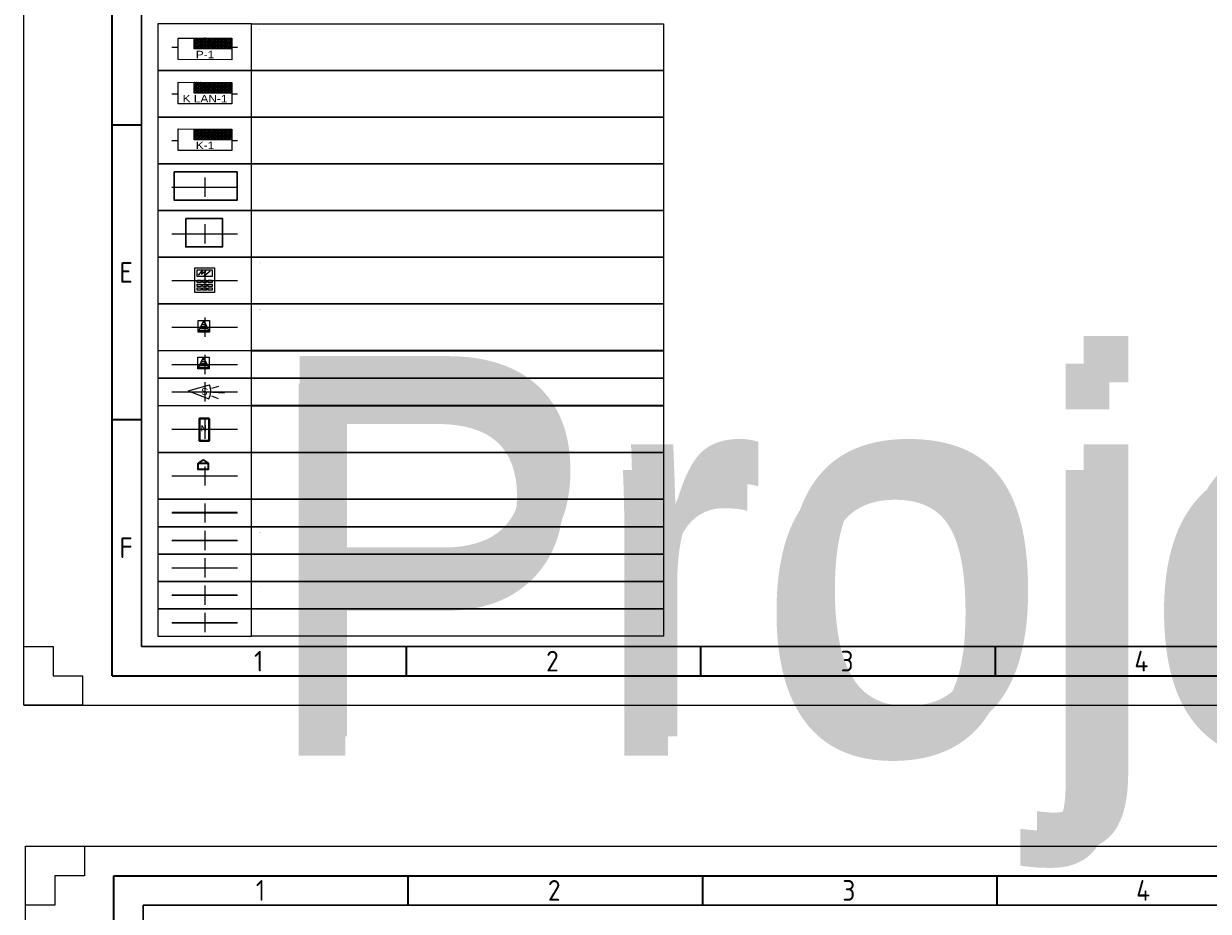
# Model space of a CAD drawing. Header units: millimetres. Extents: x -1662057 to -197461, y -941126 to 63888.
# Tile 50 of 209: x -1605543 to -1578253, y -638186 to -617735. Entities that reach past the tile are written whole.
import ezdxf
from ezdxf.enums import TextEntityAlignment as Align

# ---------------------------------------------------------------- set-up
doc = ezdxf.new("R2018")
doc.units = ezdxf.units.MM
doc.set_wipeout_variables(frame=1)
doc.layers.get('0').update_dxf_attribs({"linetype": 'CONTINUOUS'})
for name, color, linetype in [('Apsardze', 5, 'CONTINUOUS'), ('ESS AS', 5, 'CONTINUOUS'), ('ESS_AS_iekartas', 102, 'CONTINUOUS'), ('Rasējuma lapa', 7, 'CONTINUOUS'), ('VS AS', 7, 'CONTINUOUS'), ('VS-AS_Iekartas', 5, 'CONTINUOUS'), ('VS_Apzimejumi', 7, 'CONTINUOUS')]:
    doc.layers.add(name, color=color, linetype=linetype)
for name, color, linetype, lineweight in [('AS_detektori', 234, 'CONTINUOUS', 15), ('AS_kabelis', 16, 'CONTINUOUS', 15), ('Vājstrāvas tīkls', 5, 'CONTINUOUS', 30)]:
    doc.layers.add(name, color=color, linetype=linetype, lineweight=lineweight)
doc.layers.add('VS_Info', color=21, linetype='CONTINUOUS', plot=False)
doc.styles.add('ARIAL', font='arialbd.ttf')
doc.styles.add('DEL_Arial Narrow', font='ARIALN.TTF')
doc.styles.add('ISO', font='iso')
doc.styles.add('ROMANS', font='arial.ttf', dxfattribs={"width": 0.8, "oblique": 15})
doc.styles.add('WMF-Arial0', font='arialbd.ttf')

# ---------------------------------------------------------------- blocks, each defined once
blk = doc.blocks.new('A3_L')
at = {"layer": 'Rasējuma lapa'}
for p, q in [((-420, 297), (0, 297)), ((-420, 0), (-420, 297)), ((-420, 287), (-420, 297)), ((-420, 297), (-410, 297)), ((-410, 297), (-410, 292)), ((-410, 292), (-415, 292)), ((-415, 292), (-415, 287)), ((-415, 287), (-420, 287)), ((-420, 0), (-420, 10)), ((-420, 10), (-415, 10)), ((-415, 10), (-415, 5)), ((-415, 5), (-410, 5)), ((-410, 5), (-410, 0)), ((-420, 0), (0, 0)), ((-410, 0), (-420, 0))]:
    blk.add_line(p, q, dxfattribs=at)
at = {"layer": 'Rasējuma lapa', "lineweight": 35}
for p, q in [((-405, 292), (-5, 292)), ((-405, 5), (-405, 292)), ((-355, 287), (-355, 292)), ((-305, 287), (-305, 292)), ((-255, 287), (-255, 292)), ((-400, 98.5), (-405, 98.5)), ((-400, 48.5), (-405, 48.5)), ((-355, 5), (-355, 10)), ((-305, 5), (-305, 10)), ((-255, 5), (-255, 10)), ((-405, 5), (-5, 5))]:
    blk.add_line(p, q, dxfattribs=at)
at = {"layer": 'Rasējuma lapa', "lineweight": 30}
for p, q in [((-400, 287), (-10, 287)), ((-400, 10), (-400, 287)), ((-400, 10), (-10, 10))]:
    blk.add_line(p, q, dxfattribs=at)
at = {"layer": 'Rasējuma lapa', "style": 'ISO'}
for s, p in [('1', (-380.88, 287.75)), ('2', (-331.29, 287.75)), ('3', (-281.3, 287.75)), ('4', (-231.4, 287.75)), ('E', (-403.73, 71.75)), ('F', (-403.73, 25)), ('1', (-380.88, 5.75)), ('2', (-331.29, 5.75)), ('3', (-281.3, 5.75)), ('4', (-231.4, 5.75))]:
    blk.add_text(s, height=3.5, dxfattribs=at).set_placement(p)
blk = doc.blocks.new('*U1305')
at = {"layer": 'Rasējuma lapa'}
blk.add_blockref('A3_L', (0, 0), dxfattribs=at)
blk = doc.blocks.new('*U1709')
at = {"layer": 'VS_Apzimejumi', "ltscale": 25}
blk.add_lwpolyline([(-1700, 0), (-1700, -850), (0, -850), (0, 0), (-1700, 0)], dxfattribs=at)
at = {"layer": 'VS_Apzimejumi'}
blk.add_lwpolyline([(0, 0), (7500, 0), (7500, -850), (0, -850), (0, 0)], dxfattribs=at)
at = {"layer": 'VS_Info'}
blk.add_line((-1445, -425), (-255, -425), dxfattribs=at)
blk.add_lwpolyline([(-850, -250), (-850, -600)], dxfattribs=at)
at = {"lineweight": 30, "flags": 104}
blk.add_attdef('NOSAUKUMS', text='', height=200, dxfattribs=at).set_placement((121, -99), align=Align.TOP_LEFT)
blk = doc.blocks.new('*U1710')
at = {"layer": 'VS_Apzimejumi', "ltscale": 25}
blk.add_lwpolyline([(-1700, 0), (-1700, -500), (0, -500), (0, 0), (-1700, 0)], dxfattribs=at)
at = {"layer": 'VS_Apzimejumi'}
blk.add_lwpolyline([(0, 0), (7500, 0), (7500, -500), (0, -500), (0, 0)], dxfattribs=at)
at = {"layer": 'VS_Info'}
blk.add_line((-1445, -250), (-255, -250), dxfattribs=at)
blk.add_lwpolyline([(-850, -75), (-850, -425)], dxfattribs=at)
at = {"lineweight": 30, "flags": 104}
blk.add_attdef('NOSAUKUMS', text='', height=200, dxfattribs=at).set_placement((121, -99), align=Align.TOP_LEFT)
blk = doc.blocks.new('*U2829')
at = {"layer": 'Vājstrāvas tīkls', "color": 234, "lineweight": 9}
for p, q in [((-140, 385), (-54, 479)), ((-54, 479), (-72, 402)), ((-72, 402), (15, 478)), ((-13, 367), (118, 481)), ((15, 478), (-13, 367))]:
    blk.add_line(p, q, dxfattribs=at)
at = {"layer": 'Vājstrāvas tīkls', "color": 234, "lineweight": 15, "ltscale": 0.05}
blk.add_lwpolyline([(-217, 542), (217, 542), (217, 0), (-217, 0)], close=True, dxfattribs=at)
at = {"layer": 'Vājstrāvas tīkls', "color": 234, "lineweight": 25, "ltscale": 0.05}
for points in [[(-217, 542), (217, 542), (217, 0), (-217, 0)], [(-164, 268), (-77, 268), (-77, 217), (-164, 217)], [(-44, 268), (44, 268), (44, 217), (-44, 217)], [(77, 268), (164, 268), (164, 217), (77, 217)], [(-164, 184), (-77, 184), (-77, 133), (-164, 133)], [(-164, 100), (-77, 100), (-77, 49), (-164, 49)], [(-44, 184), (44, 184), (44, 133), (-44, 133)], [(-44, 100), (44, 100), (44, 49), (-44, 49)], [(77, 184), (164, 184), (164, 133), (77, 133)], [(77, 100), (164, 100), (164, 49), (77, 49)]]:
    blk.add_lwpolyline(points, close=True, dxfattribs=at)
at = {"layer": 'Vājstrāvas tīkls', "color": 234, "lineweight": 9, "ltscale": 0.05}
blk.add_lwpolyline([(-164, 502), (164, 502), (164, 354), (-164, 354)], close=True, dxfattribs=at)
at = {"layer": 'AS_detektori', "lineweight": 5, "style": 'ARIAL'}
blk.add_attdef('KEYPAD', text='', height=188, dxfattribs=at).set_placement((-596, 331), align=Align.CENTER)
blk = doc.blocks.new('DEL_VS-AS_kontroles_panelis')
blk.add_wipeout([(-326, 261), (326, 261), (326, -1), (-326, -1)]).dxf.layer = 'AS_kabelis'
at = {"layer": 'VS-AS_Iekartas', "color": 0}
for p, q in [((-325, 260), (325, 260)), ((-325, 0), (-325, 260)), ((-130, 252), (-122, 260)), ((-130, 229), (-99, 260)), ((-130, 207), (-77, 260)), ((-130, 184), (-54, 260)), ((-130, 162), (-32, 260)), ((-130, 139), (-9, 260)), ((-18, 130), (-130, 242)), ((-40, 130), (-130, 220)), ((-63, 130), (-130, 197)), ((-85, 130), (-130, 175)), ((-108, 130), (-130, 152)), ((5, 130), (-125, 260)), ((-117, 130), (13, 260)), ((27, 130), (-103, 260)), ((-95, 130), (35, 260)), ((50, 130), (-80, 260)), ((-72, 130), (58, 260)), ((72, 130), (-58, 260)), ((-50, 130), (80, 260)), ((95, 130), (-35, 260)), ((-27, 130), (103, 260)), ((117, 130), (-13, 260)), ((-5, 130), (125, 260)), ((139, 130), (9, 260)), ((18, 130), (148, 260)), ((162, 130), (32, 260)), ((40, 130), (170, 260)), ((184, 130), (54, 260)), ((63, 130), (193, 260)), ((207, 130), (77, 260)), ((85, 130), (215, 260)), ((229, 130), (99, 260)), ((108, 130), (238, 260)), ((252, 130), (122, 260)), ((130, 130), (260, 260)), ((274, 130), (144, 260)), ((152, 130), (282, 260)), ((297, 130), (167, 260)), ((175, 130), (305, 260)), ((319, 130), (189, 260)), ((197, 130), (325, 258)), ((325, 146), (211, 260)), ((220, 130), (325, 235)), ((325, 169), (234, 260)), ((242, 130), (325, 213)), ((325, 191), (256, 260)), ((265, 130), (325, 190)), ((325, 214), (279, 260)), ((287, 130), (325, 168)), ((325, 236), (301, 260)), ((310, 130), (325, 145)), ((325, 259), (324, 260)), ((325, 260), (325, 0)), ((325, 0), (-325, 0))]:
    blk.add_line(p, q, dxfattribs=at)
blk.add_lwpolyline([(-130, 260), (325, 260), (325, 130), (-130, 130)], close=True, dxfattribs=at)
at = {"layer": 'VS-AS_Iekartas', "color": 0, "style": 'DEL_Arial Narrow', "width": 1.4}
blk.add_attdef('TIPS', text='', height=90, dxfattribs=at).set_placement((0, -10), align=Align.BOTTOM_CENTER)
blk = doc.blocks.new('smk')
at = {"layer": 'Apsardze'}
for p, q in [((-200, 0), (-200, 200)), ((-200, 0), (-100, 200)), ((-200, 200), (0, 200)), ((0, 0), (-200, 0)), ((-100, 200), (0, 0)), ((0, 200), (0, 0))]:
    blk.add_line(p, q, dxfattribs=at)
at = {"layer": 'Apsardze', "linetype": 'ByBlock'}
for p, q in [((-188, 25), (-13, 25)), ((-170, 60), (-30, 60)), ((-152, 96), (-48, 96)), ((-135, 131), (-65, 131)), ((-117, 166), (-83, 166))]:
    blk.add_line(p, q, dxfattribs=at)
blk = doc.blocks.new('pir')
at = {"layer": 'Apsardze'}
for p, q in [((-530, 1), (-797, 1)), ((-512, 81), (-665, 133)), ((0, 0), (-457, 153)), ((0, 0), (-457, -152)), ((-512, -84), (-662, -135))]:
    blk.add_line(p, q, dxfattribs=at)
blk.add_arc((-151, 1), 342, 153.6522, 206.5245, dxfattribs=at)

msp = doc.modelspace()

# ---------------------------------------------------------------- linework, layer by layer
at = {"layer": 'ESS AS', "color": 1, "lineweight": 35, "ltscale": 2, "transparency": 33554687}
for p, q in [((-1601408.57892, -627787.03495), (-1601522.75722, -627861.93713)), ((-1601406.19967, -627787.03495), (-1601292.02138, -627861.93713))]:
    msp.add_line(p, q, dxfattribs=at)
at = {"layer": 'ESS AS', "color": 5, "lineweight": 40, "ltscale": 2, "transparency": 33554687}
msp.add_lwpolyline([(-1601273.23393, -626827.96777), (-1601273.23393, -627349.16886), (-1601490.98328, -627349.16886), (-1601490.98328, -626827.96777)], close=True, dxfattribs=at)
at = {"layer": 'ESS AS', "color": 1, "lineweight": 35, "ltscale": 2, "transparency": 33554687}
msp.add_lwpolyline([(-1601522.88559, -627862.07167), (-1601292.60336, -627862.07167), (-1601292.60336, -628008.564), (-1601522.88559, -628008.564)], close=True, dxfattribs=at)
at = {"layer": 'ESS AS', "color": 5, "transparency": 33554687, "const_width": 31.64062}
for points in [[(-1602126.52231, -628996.71767), (-1600620.42856, -628996.71767)], [(-1602126.52231, -629637.96767), (-1600620.42856, -629637.96767)]]:
    msp.add_lwpolyline(points, dxfattribs=at)
at = {"layer": 'ESS AS', "color": 6, "transparency": 33554687, "const_width": 31.64062}
for points in [[(-1602126.52231, -630273.59154), (-1600620.42856, -630273.59154)], [(-1602126.52231, -630901.31899), (-1600620.42856, -630901.31899)]]:
    msp.add_lwpolyline(points, dxfattribs=at)
at = {"layer": 'ESS AS', "color": 1, "transparency": 33554687, "const_width": 31.64062}
msp.add_lwpolyline([(-1602126.52231, -631541.79231), (-1600620.42856, -631541.79231)], dxfattribs=at)
at = {"layer": 'ESS_AS_iekartas', "color": 5, "lineweight": 30}
msp.add_lwpolyline([(-1602073.94479, -621150.42321), (-1600625.67468, -621150.42321), (-1600625.67468, -621803.47005), (-1602073.94479, -621803.47005)], close=True, dxfattribs=at)
at = {"layer": 'ESS_AS_iekartas', "color": 6, "lineweight": 30}
msp.add_lwpolyline([(-1601810.15316, -622226.21568), (-1600962.61167, -622226.21568), (-1600962.61167, -622879.26252), (-1601810.15316, -622879.26252)], close=True, dxfattribs=at)

# ---------------------------------------------------------------- block references
at = {"layer": 'ESS AS', "transparency": 33554687}
ref = msp.add_blockref('*U1709', (-1600297.69418, -617735.21288), dxfattribs=dict(at, xscale=1.265625, yscale=1.265625, zscale=1.265625))
lines = msp.add_mtext('Projekt. 8 zonu paplāšinātājs Integriti - 8 Zone UniBus,\\PINTG-996500PCB&KIT', dxfattribs={"layer": '0', "insert": (-1600144.86186, -617860.34815), "char_height": 2.5, "attachment_point": 1})
ref.add_attrib('NOSAUKUMS', '', (-1600144.86186, -617860.34815), dxfattribs={"flags": 104}).embed_mtext(lines)
ref = msp.add_blockref('*U1709', (-1600297.69418, -618811.01256), dxfattribs=dict(at, xscale=1.265625, yscale=1.265625, zscale=1.265625))
lines = msp.add_mtext('Projekt. divu durvju kontrolieris Intelligent LAN Access\\PModule. INTG-996018PCB&K', dxfattribs={"layer": '0', "insert": (-1600144.86186, -618936.14783), "char_height": 2.5, "attachment_point": 1})
ref.add_attrib('NOSAUKUMS', '', (-1600144.86186, -618936.14783), dxfattribs={"flags": 104}).embed_mtext(lines)
ref = msp.add_blockref('*U1709', (-1600297.69418, -619886.80913), dxfattribs=dict(at, xscale=1.265625, yscale=1.265625, zscale=1.265625))
lines = msp.add_mtext('Projekt. UniBus Divu durvju kontrolieris-paplāšinātājs \\PINTG-996535PCB&K', dxfattribs={"layer": '0', "insert": (-1600144.86186, -620011.9444), "char_height": 2.5, "attachment_point": 1})
ref.add_attrib('NOSAUKUMS', '', (-1600144.86186, -620011.9444), dxfattribs={"flags": 104}).embed_mtext(lines)
ref = msp.add_blockref('*U1709', (-1600297.69418, -620962.46614), dxfattribs=dict(at, xscale=1.265625, yscale=1.265625, zscale=1.265625))
lines = msp.add_mtext('Projekt. metāliskā kārba ar barošanas bloku 8A \\PINTG-995203PE8EU', dxfattribs={"layer": '0', "insert": (-1600144.86186, -621087.60141), "char_height": 2.5, "attachment_point": 1})
ref.add_attrib('NOSAUKUMS', '', (-1600144.86186, -621087.60141), dxfattribs={"flags": 104}).embed_mtext(lines)
ref = msp.add_blockref('*U1709', (-1600297.69418, -622038.25861), dxfattribs=dict(at, xscale=1.265625, yscale=1.265625, zscale=1.265625))
lines = msp.add_mtext('Projekt. metāliskā kārba ar barošanas bloku 3A \\PINTG-995201PEEU3', dxfattribs={"layer": '0', "insert": (-1600144.86186, -622163.39388), "char_height": 2.5, "attachment_point": 1})
ref.add_attrib('NOSAUKUMS', '', (-1600144.86186, -622163.39388), dxfattribs={"flags": 104}).embed_mtext(lines)
ref = msp.add_blockref('*U1709', (-1600297.69418, -623114.04453), dxfattribs=dict(at, xscale=1.265625, yscale=1.265625, zscale=1.265625))
lines = msp.add_mtext('Projekt. LCD vadības tastatūra Prisma Terminal \\Pfor Integriti - White INTG-996400', dxfattribs={"layer": '0', "insert": (-1600144.86186, -623239.1798), "char_height": 2.5, "attachment_point": 1})
ref.add_attrib('NOSAUKUMS', '', (-1600144.86186, -623239.1798), dxfattribs={"flags": 104}).embed_mtext(lines)
ref = msp.add_blockref('*U2829', (-1601373.47543, -623927.04379), dxfattribs=dict(at, xscale=1.0418625, yscale=1.0418625, zscale=1.0418625))
lines = msp.add_mtext('VP ', dxfattribs={"layer": 'AS_detektori', "lineweight": 5, "insert": (-1601994.1255, -623582.22944), "char_height": 2.5, "attachment_point": 1, "bg_fill": 3, "box_fill_scale": 1, "bg_fill_color": 256, "bg_fill_transparency": 0})
ref.add_attrib('KEYPAD', '', (-1601994.1255, -623582.22944), dxfattribs={"flags": 104}).embed_mtext(lines)
ref = msp.add_blockref('*U1709', (-1600297.69418, -624189.80763), dxfattribs=dict(at, xscale=1.265625, yscale=1.265625, zscale=1.265625))
lines = msp.add_mtext('Projekt. magnētiskais kontakts vārtiem, uzliekamais, \\Pnostrādāšanas attālums 7.3 cm ar plāksni MS-55', dxfattribs={"layer": '0', "insert": (-1600144.86186, -624314.9429), "char_height": 2.5, "attachment_point": 1})
ref.add_attrib('NOSAUKUMS', '', (-1600144.86186, -624314.9429), dxfattribs={"flags": 104}).embed_mtext(lines)
ref = msp.add_blockref('*U1710', (-1600297.69418, -625269.10092), dxfattribs=dict(at, xscale=1.265625, yscale=1.265625, zscale=1.265625))
lines = msp.add_mtext('Projekt. durvju magnētiskie kontakti ZDD-417M', dxfattribs={"layer": '0', "insert": (-1600144.86186, -625394.23619), "char_height": 8762.180394, "attachment_point": 1})
ref.add_attrib('NOSAUKUMS', '', (-1600144.86186, -625394.23619), dxfattribs={"flags": 104}).embed_mtext(lines)
ref = msp.add_blockref('*U1710', (-1600297.69418, -625901.73112), dxfattribs=dict(at, xscale=1.265625, yscale=1.265625, zscale=1.265625))
lines = msp.add_mtext('Projekt. kombinētajs detektors TITAN GB', dxfattribs={"layer": '0', "insert": (-1600144.86186, -626026.86639), "char_height": 8572.5175739, "attachment_point": 1})
ref.add_attrib('NOSAUKUMS', '', (-1600144.86186, -626026.86639), dxfattribs={"flags": 104}).embed_mtext(lines)
ref = msp.add_blockref('*U1709', (-1600297.69418, -626541.6453), dxfattribs=dict(at, xscale=1.265625, yscale=1.265625, zscale=1.265625))
lines = msp.add_mtext('Projekt. Karšu nolāsītājs ar kodu šifrātoru \\P(datu protokols E-Marim un RS485) INTG-994725', dxfattribs={"layer": '0', "insert": (-1600144.86186, -626666.78057), "char_height": 2.5, "attachment_point": 1})
ref.add_attrib('NOSAUKUMS', '', (-1600144.86186, -626666.78057), dxfattribs={"flags": 104}).embed_mtext(lines)
ref = msp.add_blockref('*U1709', (-1600297.69418, -627617.31864), dxfattribs=dict(at, xscale=1.265625, yscale=1.265625, zscale=1.265625))
lines = msp.add_mtext('Projekt. elektromagnētiskais sprūds, normāli atvērts (NO)\\PEff-Eff, 12/24Vdc, Eff-Eff 138W.13-----E91', dxfattribs={"layer": '0', "insert": (-1600144.86186, -627742.4539), "char_height": 2.5, "attachment_point": 1})
ref.add_attrib('NOSAUKUMS', '', (-1600144.86186, -627742.4539), dxfattribs={"flags": 104}).embed_mtext(lines)
ref = msp.add_blockref('*U1710', (-1600297.69418, -628691.56029), dxfattribs=dict(at, xscale=1.265625, yscale=1.265625, zscale=1.265625))
lines = msp.add_mtext('Projekt. kabelis (magnētkontaktiem) CQR 4x0,22', dxfattribs={"layer": '0', "insert": (-1600144.86186, -628816.69555), "char_height": 2.5, "attachment_point": 1})
ref.add_attrib('NOSAUKUMS', '', (-1600144.86186, -628816.69555), dxfattribs={"flags": 104}).embed_mtext(lines)
ref = msp.add_blockref('*U1710', (-1600297.69418, -629324.37279), dxfattribs=dict(at, xscale=1.265625, yscale=1.265625, zscale=1.265625))
lines = msp.add_mtext('Projekt. kabelis (kustības detektoriem) CQR 8x0,22', dxfattribs={"layer": '0', "insert": (-1600144.86186, -629449.50805), "char_height": 2.5, "attachment_point": 1})
ref.add_attrib('NOSAUKUMS', '', (-1600144.86186, -629449.50805), dxfattribs={"flags": 104}).embed_mtext(lines)
ref = msp.add_blockref('*U1710', (-1600297.69418, -629957.18529), dxfattribs=dict(at, xscale=1.265625, yscale=1.265625, zscale=1.265625))
lines = msp.add_mtext('Projekt. kabelis (tastatūrām) Cat5e FTP 4x2x0.5', dxfattribs={"layer": '0', "insert": (-1600144.86186, -630082.32055), "char_height": 2.5, "attachment_point": 1})
ref.add_attrib('NOSAUKUMS', '', (-1600144.86186, -630082.32055), dxfattribs={"flags": 104}).embed_mtext(lines)
ref = msp.add_blockref('*U1710', (-1600297.69418, -630584.91274), dxfattribs=dict(at, xscale=1.265625, yscale=1.265625, zscale=1.265625))
lines = msp.add_mtext('Projekt. kabelis (panelim) Cat5e FTP  4x2x0.5', dxfattribs={"layer": '0', "insert": (-1600144.86186, -630710.048), "char_height": 2.5, "attachment_point": 1})
ref.add_attrib('NOSAUKUMS', '', (-1600144.86186, -630710.048), dxfattribs={"flags": 104}).embed_mtext(lines)
ref = msp.add_blockref('*U1710', (-1600297.69418, -631217.33692), dxfattribs=dict(at, xscale=1.265625, yscale=1.265625, zscale=1.265625))
lines = msp.add_mtext('Projekt. kabelis (sprūdam) Omy 2x1.0', dxfattribs={"layer": '0', "insert": (-1600144.86186, -631342.47219), "char_height": 2.5, "attachment_point": 1})
ref.add_attrib('NOSAUKUMS', '', (-1600144.86186, -631342.47219), dxfattribs={"flags": 104}).embed_mtext(lines)
at = {"layer": 'Rasējuma lapa', "xscale": 135.6730224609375, "yscale": 135.6730224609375, "zscale": 135.6730224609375}
for p in [(-1548560.09211, -633439.38214), (-1548518.88127, -676981.20724)]:
    msp.add_blockref('*U1305', p, dxfattribs=at)
at = {"layer": 'VS AS', "xscale": 1.318359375, "yscale": 1.318359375, "zscale": 1.318359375}
for p in [(-1601258.45723, -624839.97115), (-1601267.91723, -625685.08852)]:
    msp.add_blockref('smk', p, dxfattribs=at)
at = {"layer": 'VS AS', "xscale": 1.0546875, "yscale": 1.0546875, "zscale": 1.0546875, "rotation": 176.8636173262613}
msp.add_blockref('pir', (-1601752.14812, -626192.43744), dxfattribs=at)

# ---------------------------------------------------------------- texts
at = {"layer": 'ESS AS', "color": 5, "transparency": 33554687, "style": 'WMF-Arial0'}
msp.add_text('N', height=133.25214, dxfattribs=at).set_placement((-1601462.7427, -627125.59864))
at = {"layer": 'VS AS', "color": 5, "style": 'ROMANS'}
msp.add_text('S', height=158.20312, rotation=176.863617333, dxfattribs=at).set_placement((-1601294.49997, -626135.02756, 875.19667))

# ---------------------------------------------------------------- next in the draw order: block references
at = {"layer": 'ESS AS', "color": 116, "true_color": 0x136734, "transparency": 33554687}
ref = msp.add_blockref('DEL_VS-AS_kontroles_panelis', (-1601365.71303, -618563.4001), dxfattribs=dict(at, xscale=1.8984375, yscale=1.8984375, zscale=1.8984375, rotation=359.9240141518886))
ref.add_attrib('TIPS', 'P-1', dxfattribs={"layer": 'VS-AS_Iekartas', "height": 170.859375, "rotation": 359.92401415, "style": 'DEL_Arial Narrow', "width": 1.4}).set_placement((-1601365.7382, -618582.38446), align=Align.BOTTOM_CENTER)
at = {"layer": 'ESS AS', "color": 5, "transparency": 33554687}
ref = msp.add_blockref('DEL_VS-AS_kontroles_panelis', (-1601365.71303, -619579.98076), dxfattribs=dict(at, xscale=1.8984375, yscale=1.8984375, zscale=1.8984375, rotation=359.9240141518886))
ref.add_attrib('TIPS', 'K LAN-1', dxfattribs={"layer": 'VS-AS_Iekartas', "height": 170.859375, "rotation": 359.92401415, "style": 'DEL_Arial Narrow', "width": 1.4}).set_placement((-1601365.7382, -619598.96511), align=Align.BOTTOM_CENTER)
ref = msp.add_blockref('DEL_VS-AS_kontroles_panelis', (-1601365.71303, -620655.77733), dxfattribs=dict(at, xscale=1.8984375, yscale=1.8984375, zscale=1.8984375, rotation=359.9240141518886))
ref.add_attrib('TIPS', 'K-1', dxfattribs={"layer": 'VS-AS_Iekartas', "height": 170.859375, "rotation": 359.92401415, "style": 'DEL_Arial Narrow', "width": 1.4}).set_placement((-1601365.7382, -620674.76168), align=Align.BOTTOM_CENTER)

doc.saveas('drawing.dxf')
